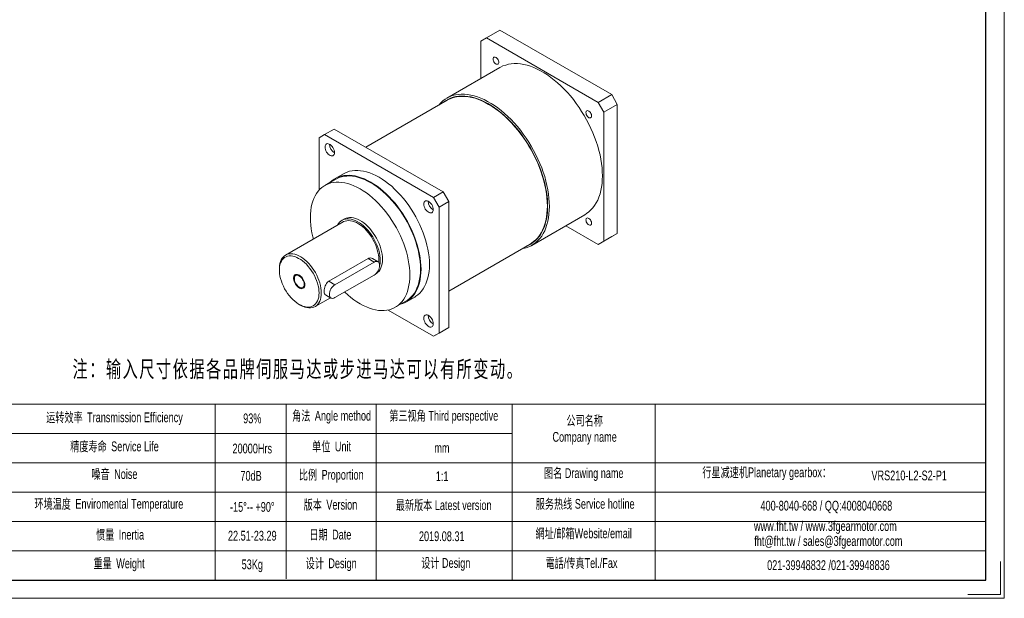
# Model space of a CAD drawing. Header units: millimetres. Extents: x 12714 to 14466, y -561 to 678.
# Tile 2 of 3: x 13345 to 14466, y -561 to 98. Entities that reach past the tile are written whole.
import ezdxf

# ---------------------------------------------------------------- set-up
doc = ezdxf.new("R2010")
doc.units = ezdxf.units.MM
doc.layers.get('0').update_dxf_attribs({"lineweight": 0})
doc.layers.add('SLD-0', color=7, linetype='Continuous', lineweight=18)
doc.layers.add('图框_外框线', color=7, linetype='Continuous', lineweight=18)
doc.styles.add('标准', font='arial.ttf', dxfattribs={"width": 0.667})

msp = doc.modelspace()

# ---------------------------------------------------------------- linework, layer by layer
at = {"color": 7, "linetype": 'Continuous', "lineweight": 15}
for p, q in [((13891.7, 85.9), (13876.4, 77.1)), ((13891.7, 85.9), (14019, 12.5)), ((13876.4, 77.1), (13870, 73.4)), ((13870, 30.8), (13870, 73.4)), ((13876.4, 77.1), (14003.7, 3.6)), ((13891.7, 43.3), (13831.3, 8.5)), ((14003.7, 3.6), (14019, 12.5)), ((14019, 12.5), (14025.3, 1.4)), ((13831.7, 6.1), (13738.9, -47.4)), ((14010, -7.4), (14003.7, 3.6)), ((14025.3, 1.4), (14010, -7.4)), ((14025.3, 1.4), (14025.3, -145.5)), ((14010, -7.4), (14010, -154.4)), ((13692.2, -32.9), (13685.8, -36.6)), ((13703, -26.7), (13692.2, -32.9)), ((13692.2, -32.9), (13816.3, -104.5)), ((13703, -26.7), (13827.1, -98.3)), ((13685.8, -96.3), (13685.8, -36.6)), ((13713.7, -77.6), (13704.2, -83.1)), ((13704.6, -83.9), (13692.5, -90.9)), ((13816.3, -104.5), (13827.1, -98.3)), ((13827.1, -98.3), (13833.4, -109.3)), ((13822.6, -115.6), (13816.3, -104.5)), ((13833.4, -109.3), (13822.6, -115.6)), ((13833.4, -109.3), (13833.4, -252.6)), ((13822.6, -115.6), (13822.6, -258.9)), ((13713.2, -132.5), (13647.6, -170.3)), ((13714.6, -129), (13712, -130.5)), ((13928.1, -159.1), (13988.4, -124.2)), ((14003.7, -158), (13966.8, -136.7)), ((14010, -154.4), (14025.3, -145.5)), ((14025.3, -145.5), (14019, -149.2)), ((14019, -149.2), (14003.7, -158)), ((14003.7, -158), (14010, -154.4)), ((13833.4, -211.1), (13926.2, -157.6)), ((13741.6, -174.2), (13697, -199.9)), ((13748.5, -178.2), (13703.9, -203.9)), ((13748.5, -178.2), (13741.6, -174.2)), ((13753, -177.8), (13746.5, -174)), ((13640.6, -185.8), (13640.6, -187.2)), ((13703.9, -203.9), (13697, -199.9)), ((13703.9, -218.6), (13748.5, -192.9)), ((13750.3, -191.5), (13750.6, -191.4)), ((13681.4, -228.8), (13698.8, -218.7)), ((13693, -215.3), (13699.4, -219.1)), ((13772.6, -229.6), (13784.7, -222.6)), ((13785.2, -223.4), (13794.7, -217.9)), ((13663.2, -226.4), (13664.5, -227.1)), ((13816.3, -262.6), (13764.5, -232.7)), ((13827.1, -256.3), (13816.3, -262.6)), ((13822.6, -258.9), (13833.4, -252.6)), ((13833.4, -252.6), (13827.1, -256.3)), ((13816.3, -262.6), (13822.6, -258.9))]:
    msp.add_line(p, q, dxfattribs=at)
for points in [[(13883.9, 53), (13884, 53.9), (13884.4, 54.7), (13884.9, 55.1), (13885.7, 55.3), (13886.5, 55.2), (13887.4, 54.7), (13888.3, 54), (13889, 53.1), (13889.7, 52), (13890.1, 50.9), (13890.4, 49.8), (13890.4, 48.8), (13890.1, 47.9), (13889.7, 47.3), (13889, 47), (13888.3, 47), (13887.4, 47.3), (13886.5, 47.8), (13885.7, 48.7), (13884.9, 49.7), (13884.4, 50.8), (13884, 51.9), (13883.9, 53)], [(13891.7, 43.3), (13892.4, 43.7), (13895.2, 45.1), (13898.3, 46.2), (13901.4, 47.1), (13904.7, 47.6), (13908.1, 47.8), (13911.6, 47.8), (13915.2, 47.5), (13918.9, 46.9), (13922.6, 46), (13926.5, 44.8), (13930.3, 43.4), (13934.2, 41.6), (13938.1, 39.6), (13942, 37.4), (13945.9, 34.9), (13949.8, 32.1), (13953.6, 29.1), (13957.4, 25.9), (13961.2, 22.5), (13964.9, 18.8), (13968.5, 15), (13972, 11), (13975.4, 6.8), (13978.7, 2.5), (13981.8, -2), (13984.8, -6.6), (13987.7, -11.3), (13990.4, -16.1), (13993, -21), (13995.4, -26), (13997.6, -31), (13999.6, -36), (14001.4, -41), (14003.1, -46.1), (14004.5, -51.1), (14005.7, -56.1), (14006.7, -61), (14007.5, -65.9), (14008, -70.7), (14008.3, -75.4), (14008.5, -79.9), (14008.3, -84.4), (14008, -88.7), (14007.5, -92.8), (14006.7, -96.8), (14005.7, -100.6), (14004.5, -104.2), (14003.1, -107.6), (14001.4, -110.8), (13999.6, -113.7), (13997.6, -116.4), (13995.4, -118.8), (13993, -121), (13990.4, -123), (13988.4, -124.2)], [(13822.1, 0.6), (13822.1, 0.6), (13824.3, 3.1), (13826.7, 5.3), (13829.3, 7.2), (13832, 8.9), (13834.9, 10.3), (13837.9, 11.4), (13841.1, 12.2), (13844.4, 12.7), (13847.8, 13), (13851.3, 13), (13854.9, 12.6), (13858.5, 12), (13862.3, 11.1), (13866.1, 10), (13869.9, 8.5), (13873.8, 6.8), (13877.7, 4.8), (13881.6, 2.5), (13885.5, 0), (13889.4, -2.7), (13893.3, -5.7), (13897.1, -8.9), (13900.8, -12.4), (13904.5, -16), (13908.1, -19.8), (13911.6, -23.9), (13915, -28), (13918.3, -32.4), (13921.5, -36.9), (13924.5, -41.5), (13927.4, -46.2), (13930.1, -51), (13932.6, -55.9), (13935, -60.8), (13937.2, -65.8), (13939.3, -70.8), (13941.1, -75.9), (13942.7, -80.9), (13944.1, -85.9), (13945.3, -90.9), (13946.3, -95.9), (13947.1, -100.7), (13947.6, -105.5), (13948, -110.2), (13948.1, -114.8), (13948, -119.2), (13947.6, -123.5), (13947.1, -127.7), (13946.3, -131.7), (13945.3, -135.4), (13944.1, -139), (13942.7, -142.4), (13941.1, -145.6), (13939.3, -148.5), (13937.2, -151.2), (13935, -153.7), (13932.6, -155.9), (13930.1, -157.8), (13927.4, -159.5), (13924.5, -160.9), (13921.5, -162), (13918.3, -162.8), (13916.6, -163.1)], [(13921.6, -160.2), (13924, -159.2), (13926.8, -157.8), (13929.4, -156), (13931.9, -154), (13934.2, -151.7), (13936.3, -149.2), (13938.2, -146.4), (13939.9, -143.4), (13941.4, -140.2), (13942.7, -136.7), (13943.8, -133.1), (13944.7, -129.2), (13945.4, -125.2), (13945.8, -121), (13946.1, -116.7), (13946.1, -112.2), (13945.8, -107.6), (13945.4, -102.9), (13944.7, -98.2), (13943.8, -93.3), (13942.7, -88.4), (13941.4, -83.4), (13939.9, -78.4), (13938.2, -73.4), (13936.3, -68.4), (13934.2, -63.5), (13931.9, -58.6), (13929.4, -53.7), (13926.8, -48.9), (13924, -44.2), (13921, -39.6), (13917.9, -35.1), (13914.7, -30.8), (13911.4, -26.6), (13908, -22.5), (13904.4, -18.7), (13900.8, -15), (13897.1, -11.6), (13893.3, -8.3), (13889.5, -5.3), (13885.7, -2.5), (13881.8, 0.1), (13878, 2.4), (13874.1, 4.4), (13870.3, 6.2), (13866.4, 7.7), (13862.7, 8.9), (13858.9, 9.8), (13855.3, 10.5), (13851.7, 10.9), (13848.2, 10.9), (13844.8, 10.7), (13841.5, 10.3), (13838.4, 9.5), (13835.4, 8.4), (13832.5, 7.1), (13829.8, 5.5), (13827.2, 3.6), (13827.1, 3.5)], [(13831.7, 6.1), (13833.1, 6.9), (13836, 8.2), (13839, 9.2), (13842.2, 9.9), (13845.5, 10.4), (13849, 10.5), (13852.5, 10.4), (13856.1, 10), (13859.8, 9.3), (13863.5, 8.3), (13867.3, 7), (13871.2, 5.4), (13875.1, 3.6), (13878.9, 1.4), (13882.8, -0.9), (13886.7, -3.6), (13890.5, -6.4), (13894.4, -9.5), (13898.1, -12.9), (13901.8, -16.4), (13905.4, -20.1), (13908.9, -24.1), (13912.4, -28.2), (13915.7, -32.5), (13918.8, -36.9), (13921.9, -41.4), (13924.8, -46.1), (13927.6, -50.8), (13930.1, -55.7), (13932.5, -60.6), (13934.8, -65.6), (13936.8, -70.5), (13938.7, -75.6), (13940.3, -80.6), (13941.7, -85.6), (13943, -90.5), (13944, -95.5), (13944.8, -100.3), (13945.3, -105.1), (13945.7, -109.7), (13945.8, -114.3), (13945.7, -118.7), (13945.3, -123), (13944.8, -127.1), (13944, -131.1), (13943, -134.8), (13941.7, -138.4), (13940.3, -141.7), (13938.7, -144.8), (13936.8, -147.7), (13934.8, -150.4), (13932.5, -152.7), (13930.1, -154.9), (13927.6, -156.7), (13926.2, -157.6)], [(13989.7, -8), (13989.8, -7.1), (13990.1, -6.4), (13990.7, -5.9), (13991.4, -5.7), (13992.3, -5.9), (13993.1, -6.3), (13994, -7), (13994.8, -7.9), (13995.4, -9), (13995.9, -10.1), (13996.1, -11.3), (13996.1, -12.3), (13995.9, -13.1), (13995.4, -13.7), (13994.8, -14.1), (13994, -14.1), (13993.1, -13.8), (13992.3, -13.2), (13991.4, -12.4), (13990.7, -11.4), (13990.1, -10.3), (13989.8, -9.1), (13989.7, -8)], [(13703.4, -53.4), (13703.3, -52.1), (13702.9, -50.6), (13702.3, -49.2), (13701.6, -47.7), (13700.7, -46.5), (13699.6, -45.3), (13698.5, -44.4), (13697.4, -43.8), (13696.3, -43.4), (13695.3, -43.3), (13694.3, -43.6), (13693.6, -44.1), (13693, -44.9), (13692.7, -45.9), (13692.6, -47.2), (13692.7, -48.5), (13693, -50), (13693.6, -51.4), (13694.3, -52.9), (13695.3, -54.2), (13696.3, -55.3), (13697.4, -56.2), (13698.5, -56.8), (13699.6, -57.2), (13700.7, -57.3), (13701.6, -57), (13702.3, -56.5), (13702.9, -55.7), (13703.3, -54.7), (13703.4, -53.4)], [(13713.7, -77.6), (13715, -76.9), (13717.7, -75.7), (13720.5, -74.8), (13723.5, -74.2), (13726.6, -73.8), (13729.8, -73.8), (13733.1, -74.1), (13736.5, -74.6), (13740, -75.4), (13743.5, -76.6), (13747, -78), (13750.6, -79.6), (13754.2, -81.6), (13757.8, -83.8), (13761.4, -86.3), (13764.9, -89), (13768.5, -91.9), (13771.9, -95), (13775.3, -98.4), (13778.6, -102), (13781.8, -105.7), (13784.9, -109.6), (13787.9, -113.7), (13790.7, -117.8), (13793.4, -122.2), (13796, -126.6), (13798.3, -131), (13800.5, -135.6), (13802.6, -140.2), (13804.4, -144.8), (13806, -149.5), (13807.5, -154.1), (13808.7, -158.7), (13809.7, -163.3), (13810.5, -167.8), (13811, -172.2), (13811.4, -176.6), (13811.5, -180.8), (13811.4, -184.9), (13811, -188.8), (13810.5, -192.6), (13809.7, -196.2), (13808.7, -199.6), (13807.5, -202.8), (13806, -205.8), (13804.4, -208.6), (13802.6, -211.1), (13800.5, -213.4), (13798.3, -215.4), (13796, -217.1), (13794.7, -217.9)], [(13789.2, -192.9), (13789.1, -188.7), (13788.8, -184.5), (13788.2, -180.1), (13787.4, -175.6), (13786.4, -171.1), (13785.2, -166.5), (13783.8, -162), (13782.2, -157.4), (13780.4, -152.8), (13778.4, -148.2), (13776.2, -143.7), (13773.9, -139.3), (13771.3, -134.9), (13768.7, -130.7), (13765.9, -126.5), (13762.9, -122.5), (13759.9, -118.7), (13756.7, -115), (13753.4, -111.4), (13750.1, -108.1), (13746.7, -105), (13743.2, -102.1), (13739.7, -99.4), (13736.1, -97), (13732.6, -94.8), (13729, -92.9), (13725.5, -91.2), (13722, -89.8), (13718.5, -88.7), (13715.1, -87.9), (13711.7, -87.4), (13708.5, -87.1), (13705.3, -87.2), (13702.2, -87.5), (13699.3, -88.1), (13696.5, -89), (13693.8, -90.2), (13691.3, -91.6), (13688.9, -93.3), (13686.8, -95.3), (13684.8, -97.6), (13682.9, -100.1), (13681.3, -102.8), (13679.9, -105.7), (13678.7, -108.9), (13677.7, -112.3), (13676.9, -115.8), (13676.4, -119.6), (13676, -123.5), (13675.9, -127.5), (13676, -131.7), (13676.4, -136), (13676.9, -140.4), (13677.7, -144.8), (13678.7, -149.3), (13679.4, -152)], [(13698.6, -87.3), (13700.5, -85.6), (13702.9, -83.9), (13705.5, -82.4), (13708.2, -81.2), (13711, -80.3), (13714, -79.7), (13717.1, -79.4), (13720.3, -79.3), (13723.6, -79.6), (13727, -80.1), (13730.4, -81), (13733.9, -82.1), (13737.5, -83.5), (13741.1, -85.2), (13744.7, -87.1), (13748.3, -89.3), (13751.8, -91.8), (13755.4, -94.5), (13758.9, -97.4), (13762.4, -100.6), (13765.8, -103.9), (13769.1, -107.5), (13772.3, -111.2), (13775.4, -115.1), (13778.3, -119.2), (13781.2, -123.4), (13783.9, -127.7), (13786.4, -132.1), (13788.8, -136.6), (13791, -141.1), (13793, -145.7), (13794.9, -150.4), (13796.5, -155), (13797.9, -159.6), (13799.1, -164.2), (13800.1, -168.8), (13800.9, -173.3), (13801.5, -177.8), (13801.8, -182.1), (13801.9, -186.3), (13801.8, -190.4), (13801.5, -194.3), (13800.9, -198.1), (13800.1, -201.7), (13799.1, -205.1), (13797.9, -208.3), (13796.5, -211.3), (13794.9, -214.1), (13793, -216.6), (13791, -218.9), (13788.8, -220.9), (13786.4, -222.6), (13783.9, -224.1), (13781.2, -225.3), (13778.7, -226.1)], [(13784.7, -222.6), (13786, -221.8), (13788.3, -220.1), (13790.5, -218.1), (13792.5, -215.9), (13794.3, -213.4), (13795.9, -210.7), (13797.3, -207.7), (13798.5, -204.5), (13799.5, -201.2), (13800.3, -197.6), (13800.9, -193.9), (13801.2, -190), (13801.3, -185.9), (13801.2, -181.8), (13800.9, -177.5), (13800.3, -173.1), (13799.5, -168.6), (13798.5, -164.1), (13797.3, -159.6), (13795.9, -155), (13794.3, -150.4), (13792.5, -145.8), (13790.5, -141.2), (13788.3, -136.7), (13786, -132.3), (13783.4, -127.9), (13780.8, -123.7), (13778, -119.5), (13775, -115.5), (13772, -111.7), (13768.8, -108), (13765.5, -104.5), (13762.2, -101.1), (13758.8, -98), (13755.3, -95.1), (13751.8, -92.4), (13748.2, -90), (13744.7, -87.8), (13741.1, -85.9), (13737.6, -84.3), (13734.1, -82.9), (13730.6, -81.8), (13727.2, -80.9), (13723.8, -80.4), (13720.6, -80.1), (13717.4, -80.2), (13714.3, -80.5), (13711.4, -81.1), (13708.6, -82), (13705.9, -83.2), (13704.6, -83.9)], [(13805.1, -112.1), (13805.2, -113.5), (13805.5, -114.9), (13806.1, -116.4), (13806.8, -117.8), (13807.8, -119.1), (13808.8, -120.2), (13809.9, -121.1), (13811, -121.8), (13812.1, -122.2), (13813.2, -122.2), (13814.1, -122), (13814.8, -121.4), (13815.4, -120.6), (13815.8, -119.6), (13815.9, -118.4), (13815.8, -117), (13815.4, -115.6), (13814.8, -114.1), (13814.1, -112.7), (13813.2, -111.4), (13812.1, -110.3), (13811, -109.4), (13809.9, -108.7), (13808.8, -108.3), (13807.8, -108.3), (13806.8, -108.5), (13806.1, -109), (13805.5, -109.9), (13805.2, -110.9), (13805.1, -112.1)], [(13755.5, -176.4), (13755.4, -173.6), (13755, -170.6), (13754.5, -167.6), (13753.7, -164.6), (13752.7, -161.5), (13751.6, -158.4), (13750.2, -155.4), (13748.7, -152.4), (13746.9, -149.5), (13745.1, -146.7), (13743.1, -144), (13741, -141.5), (13738.8, -139.2), (13736.5, -137), (13734.2, -135.1), (13731.8, -133.4), (13729.4, -132), (13727.1, -130.8), (13724.7, -129.9), (13722.4, -129.2), (13720.1, -128.9), (13718, -128.8), (13715.9, -129.1), (13714, -129.6), (13712.2, -130.4), (13710.6, -131.5), (13709.2, -132.8), (13707.9, -134.4), (13706.9, -136.1)], [(13753.9, -175.5), (13753.8, -172.7), (13753.4, -169.9), (13752.9, -167), (13752.1, -164.1), (13751.2, -161.1), (13750, -158.1), (13748.6, -155.2), (13747.1, -152.3), (13745.4, -149.5), (13743.6, -146.8), (13741.6, -144.3), (13739.6, -141.9), (13737.4, -139.7), (13735.2, -137.8), (13732.9, -136), (13730.6, -134.5), (13728.3, -133.2), (13726, -132.2), (13723.8, -131.5), (13721.6, -131), (13719.5, -130.9), (13717.4, -131), (13715.5, -131.4), (13713.8, -132.1), (13713.2, -132.5)], [(13758, -174.9), (13757.9, -172.1), (13757.6, -169.2), (13757, -166.2), (13756.3, -163.1), (13755.3, -160), (13754.1, -157), (13752.7, -153.9), (13751.2, -150.9), (13749.5, -148), (13747.6, -145.2), (13745.6, -142.5), (13743.5, -140), (13741.3, -137.7), (13739.1, -135.5), (13736.7, -133.6), (13734.4, -131.9), (13732, -130.5), (13729.6, -129.3), (13727.2, -128.4), (13724.9, -127.8), (13722.7, -127.4), (13720.5, -127.4), (13718.5, -127.6), (13716.6, -128.1), (13714.8, -128.9), (13714.6, -129)], [(13989.7, -130.2), (13989.8, -129.2), (13990.1, -128.5), (13990.7, -128), (13991.4, -127.8), (13992.3, -128), (13993.1, -128.4), (13994, -129.1), (13994.8, -130.1), (13995.4, -131.1), (13995.9, -132.3), (13996.1, -133.4), (13996.1, -134.4), (13995.9, -135.2), (13995.4, -135.9), (13994.8, -136.2), (13994, -136.2), (13993.1, -135.9), (13992.3, -135.3), (13991.4, -134.5), (13990.7, -133.5), (13990.1, -132.4), (13989.8, -131.2), (13989.7, -130.2)], [(13640.6, -185.8), (13640.6, -184.4), (13640.9, -181.9), (13641.3, -179.6), (13642, -177.4), (13642.8, -175.4), (13643.9, -173.7), (13645.2, -172.2), (13646.6, -170.9), (13648.2, -170), (13650, -169.3), (13651.9, -168.9), (13653.9, -168.7), (13656, -168.9), (13658.2, -169.3), (13660.5, -170), (13662.8, -171), (13665.1, -172.3), (13667.4, -173.8), (13669.6, -175.6), (13671.9, -177.6), (13674, -179.8), (13676.1, -182.1), (13678, -184.7), (13679.9, -187.4), (13681.6, -190.1), (13683.1, -193), (13684.4, -196), (13685.6, -198.9), (13686.6, -201.9), (13687.3, -204.9), (13687.9, -207.8), (13688.2, -210.6), (13688.3, -213.3)], [(13685.8, -213.3), (13685.7, -210.6), (13685.4, -207.9), (13684.8, -205), (13684, -202.2), (13683, -199.2), (13681.9, -196.3), (13680.5, -193.5), (13679, -190.7), (13677.3, -188), (13675.5, -185.4), (13673.5, -183), (13671.5, -180.7), (13669.3, -178.7), (13667.1, -176.8), (13664.9, -175.2), (13662.6, -173.9), (13660.4, -172.8), (13658.2, -171.9), (13656, -171.4), (13653.9, -171.1), (13651.9, -171.2), (13650, -171.5), (13648.3, -172.1), (13646.6, -173), (13645.2, -174.1), (13643.9, -175.5), (13642.9, -177.2), (13642, -179.1), (13641.3, -181.2), (13640.9, -183.5), (13640.6, -185.9), (13640.6, -188.5), (13640.9, -191.3), (13641.3, -194.1), (13642, -196.9), (13642.9, -199.8), (13643.9, -202.7), (13645.2, -205.6), (13646.6, -208.5), (13648.3, -211.2), (13650, -213.8), (13651.9, -216.3), (13653.9, -218.7), (13656, -220.8), (13658.2, -222.8), (13660.4, -224.5), (13662.6, -226), (13664.9, -227.3), (13667.1, -228.2), (13669.3, -228.9), (13671.5, -229.3), (13673.5, -229.4), (13675.5, -229.3), (13677.3, -228.8), (13679, -228), (13680.5, -227), (13681.9, -225.7), (13683, -224.2), (13684, -222.4), (13684.8, -220.4), (13685.4, -218.2), (13685.7, -215.8), (13685.8, -213.3)], [(13748.5, -192.9), (13749.7, -192.1), (13750.9, -191), (13752, -189.6), (13753, -188.2), (13753.8, -186.6), (13754.4, -185), (13754.7, -183.4), (13754.8, -181.9), (13754.7, -180.5), (13754.4, -179.4), (13753.8, -178.4), (13753, -177.8), (13752, -177.4), (13750.9, -177.4), (13749.7, -177.6), (13748.5, -178.2)], [(13750.6, -191.4), (13751.2, -191), (13752.7, -189.8), (13754.1, -188.3), (13755.3, -186.6), (13756.3, -184.7), (13757, -182.5), (13757.6, -180.1), (13757.9, -177.6), (13758, -174.9)], [(13753.8, -178.4), (13753.8, -178.1), (13753.9, -175.5)], [(13668.8, -203.5), (13668.7, -202.1), (13668.3, -200.7), (13667.8, -199.2), (13667, -197.8), (13666.2, -196.5), (13665.1, -195.4), (13664.1, -194.4), (13662.9, -193.7), (13661.8, -193.2), (13660.8, -193.1), (13659.8, -193.2), (13659, -193.6), (13658.3, -194.3), (13657.9, -195.3), (13657.7, -196.4), (13657.7, -197.7), (13657.9, -199.1), (13658.3, -200.6), (13659, -202), (13659.8, -203.4), (13660.8, -204.6), (13661.8, -205.7), (13662.9, -206.5), (13664.1, -207.1), (13665.1, -207.4), (13666.2, -207.4), (13667, -207.1), (13667.8, -206.6), (13668.3, -205.8), (13668.7, -204.7), (13668.8, -203.5)], [(13715, -212.3), (13715.1, -212.3), (13718.5, -215.4), (13722, -218.3), (13725.5, -221), (13729, -223.4), (13732.6, -225.6), (13736.1, -227.6), (13739.7, -229.2), (13743.2, -230.6), (13746.7, -231.7), (13750.1, -232.5), (13753.4, -233.1), (13756.7, -233.3), (13759.9, -233.3), (13762.9, -233), (13765.9, -232.4), (13768.7, -231.5), (13771.3, -230.3), (13773.9, -228.8), (13776.2, -227.1), (13778.4, -225.1), (13780.4, -222.9), (13782.2, -220.4), (13783.8, -217.7), (13785.2, -214.7), (13786.4, -211.5), (13787.4, -208.2), (13788.2, -204.6), (13788.8, -200.9), (13789.1, -197), (13789.2, -192.9)], [(13703.9, -203.9), (13702.7, -204.8), (13701.5, -205.9), (13700.4, -207.2), (13699.4, -208.7), (13698.6, -210.3), (13698.1, -211.9), (13697.7, -213.5), (13697.6, -215), (13697.7, -216.3), (13698.1, -217.5), (13698.6, -218.4), (13699.4, -219.1), (13700.4, -219.4), (13701.5, -219.5), (13702.7, -219.2), (13703.9, -218.6)], [(13688.3, -213.3), (13688.2, -215.9), (13687.9, -218.3), (13687.3, -220.6), (13686.6, -222.7), (13685.6, -224.5), (13684.4, -226.2), (13683.1, -227.5), (13681.6, -228.6), (13679.9, -229.5), (13678, -230), (13676.1, -230.3), (13674, -230.3), (13671.9, -230), (13669.6, -229.4), (13667.4, -228.5), (13665.1, -227.4), (13664.5, -227.1)], [(13815.9, -248.3), (13815.8, -246.9), (13815.4, -245.5), (13814.8, -244), (13814.1, -242.6), (13813.2, -241.3), (13812.1, -240.2), (13811, -239.3), (13809.9, -238.6), (13808.8, -238.3), (13807.8, -238.2), (13806.8, -238.4), (13806.1, -239), (13805.5, -239.8), (13805.2, -240.8), (13805.1, -242), (13805.2, -243.4), (13805.5, -244.8), (13806.1, -246.3), (13806.8, -247.7), (13807.8, -249), (13808.8, -250.1), (13809.9, -251), (13811, -251.7), (13812.1, -252.1), (13813.2, -252.1), (13814.1, -251.9), (13814.8, -251.4), (13815.4, -250.6), (13815.8, -249.5), (13815.9, -248.3)]]:
    msp.add_lwpolyline(points, dxfattribs=at)
at = {"color": 7, "linetype": 'Continuous', "lineweight": 0}
msp.add_lwpolyline([(13669.6, -203.9), (13669.5, -205.3), (13669.1, -206.4), (13668.6, -207.3), (13667.8, -208), (13666.9, -208.4), (13665.9, -208.5), (13664.7, -208.3), (13663.5, -207.8), (13662.3, -207), (13661.1, -206), (13660, -204.8), (13659, -203.4), (13658.2, -201.9), (13657.6, -200.4), (13657.1, -198.8), (13656.9, -197.3), (13656.9, -195.9), (13657.1, -194.7), (13657.6, -193.6), (13658.2, -192.8), (13659, -192.3), (13660, -192.1), (13661.1, -192.1), (13662.3, -192.5), (13663.5, -193.1), (13664.7, -194), (13665.9, -195.1), (13666.9, -196.4), (13667.8, -197.9), (13668.6, -199.4), (13669.1, -200.9), (13669.5, -202.5), (13669.6, -203.9)], dxfattribs=at)
at = {"color": 7, "linetype": 'Continuous', "lineweight": 15}
for centre, radius, start, end in [((13709.1, -43.9), 11.4, 180.0074, 239.9872), ((13821.6, -108.8), 11.4, 180.0074, 239.9872), ((13727.6, -176.6), 27.9, 347.3658, 0.4791), ((13821.6, -238.7), 11.4, 180.0074, 239.9872)]:
    msp.add_arc(centre, radius, start, end, dxfattribs=at)
for points, knots in [([(13746.5, -174.1), (13745.9, -173.8), (13744.7, -173.3), (13742.9, -173.6), (13741.9, -174.1), (13741.6, -174.2)], [0, 0, 0, 0, 2.010086, 4.247466, 5.162595, 5.162595, 5.162595, 5.162595]), ([(13697, -199.9), (13696.3, -200.4), (13695, -201.4), (13693.4, -203.9), (13692.2, -206.7), (13691.6, -209.6), (13691.5, -212.3), (13691.9, -214.2), (13692.4, -215.2), (13692.9, -215.3), (13693, -215.3)], [0, 0, 0, 0, 2.457045, 4.911933, 7.422391, 9.972242, 12.463229, 14.891908, 17.345378, 17.589098, 17.589098, 17.589098, 17.589098])]:
    msp.add_open_spline(points, degree=3, knots=knots, dxfattribs=at)
at = {"layer": 'SLD-0'}
msp.add_line((13567.4, -339.8), (13567.4, -540.1), dxfattribs=at)
at = {"layer": '图框_外框线'}
for p, q in [((12868.6, -339.8), (14445.1, -339.8)), ((13648.4, -339.8), (13648.4, -538.9)), ((13750.7, -339.8), (13750.7, -540.1)), ((13905.7, -339.8), (13905.7, -540.1)), ((14068.5, -339.8), (14068.5, -540.1)), ((13019.7, -373.2), (13905.7, -373.2)), ((12868.6, -406.6), (14445.1, -406.6)), ((13019.7, -440), (14445.1, -440)), ((13019.7, -473.5), (14445.1, -473.5)), ((13019.7, -506.9), (14445.1, -506.9))]:
    msp.add_line(p, q, dxfattribs=at)
at = {"layer": '图框_外框线', "color": 3}
msp.add_lwpolyline([(12713.8, -560.9), (14466, -560.9), (14466, 678.1), (12713.8, 678.1)], close=True, dxfattribs=at)
at = {"layer": '图框_外框线', "color": 3, "lineweight": 25}
msp.add_lwpolyline([(12818.1, -540.1), (14445.1, -540.1), (14445.1, 657.3), (12818.1, 657.3)], close=True, dxfattribs=at)
at = {"layer": '图框_外框线', "color": 3}
msp.add_lwpolyline([(14461.8, -519.2), (14461.8, -556.7), (14424.3, -556.7)], dxfattribs=at)

# ---------------------------------------------------------------- texts
at = {"layer": 'SLD-0', "color": 1, "insert": (13652.3, -290.4), "char_height": 19, "width": 572.439, "attachment_point": 2, "line_spacing_factor": 1.15057, "style": '标准'}
msp.add_mtext('{\\fSimSun|b1|i0|c0|p34;\\T1.1;  \\fSimSun|b1|i0|c134|p34;注：输入尺寸依据各品牌伺服马达或步进马达可以有所变动。}', dxfattribs=at)
at = {"layer": 'SLD-0', "color": 1, "attachment_point": 2, "style": '标准'}
for s, insert, char_height, width in [('{\\fSimSun|b0|i0|c134|p2;角法 }Angle method ', (13700.1, -347.5), 11.137, 142.434), ('{\\fSimSun|b0|i0|c134|p2;第三视角} Third perspective', (13827.8, -347.5), 11.137, 142.434), ('{\\fSimSun|b0|i0|c134|p2;运转效率 }Transmission Efficiency', (13452.9, -349.3), 11.137, 189.266), ('93%', (13609.8, -350.5), 11.14, 142.434), ('{\\fSimSun|b0|i0|c134|p2;公司名称}\\PCompany name', (13988.2, -353), 11.137, 142.434), ('{\\fSimSun|b0|i0|c134|p2;精度寿命 }Service Life', (13452.9, -382.4), 11.137, 189.266), ('{\\fSimSun|b0|i0|c134|p2;单位 }Unit', (13700.1, -382.5), 11.137, 142.434), ('20000Hrs', (13609.8, -384.8), 11.14, 142.434), ('mm', (13825.7, -384.1), 11.14, 142.434), ('{\\fSimSun|b0|i0|c134|p2;噪音 }Noise', (13452.9, -413.9), 11.137, 189.266), ('{\\fSimSun|b0|i0|c134|p2;比例 }Proportion', (13699.7, -414.7), 11.137, 142.434), ('{\\fSimSun|b0|i0|c134|p2;图名} Drawing name', (13987.2, -412.8), 11.137, 142.434), ('  {\\fSimSun|b0|i0|c134|p2;行星减速机}Planetary gearbox{\\fSimSun|b0|i0|c134|p2;：}', (14192.6, -411.9), 11.137, 205.644), ('70dB', (13608.4, -415.9), 11.14, 142.434), ('1:1', (13826, -416.4), 11.14, 142.434), ('\\pxt5;{\\C256;VRS210-L2-S2-P1}', (14357.7, -415.5), 11.137, 142.434), ('{\\fSimSun|b0|i0|c134|p2;环境温度 }Enviromental Temperature', (13446.5, -447.8), 11.137, 189.266), ('{\\fSimSun|b0|i0|c134|p2;版本 }Version', (13698.8, -448.8), 11.137, 142.434), ('{\\fSimSun|b0|i0|c134|p2;最新版本} Latest version', (13827.7, -449.3), 11.137, 142.434), ('{\\fSimSun|b0|i0|c134|p2;服务热线} Service hotline', (13988.8, -447.8), 11.137, 142.434), ('-15%%D-- +90%%D', (13609.8, -451.3), 11.137, 142.434), ('400-8040-668 / QQ:4008040668', (14263.4, -449.9), 11.137, 248.58), ('{\\fSimSun|b0|i0|c134|p2;惯量 }Inertia', (13459.3, -482.9), 11.137, 189.266), ('{\\fSimSun|b0|i0|c134|p2;日期 }Date', (13698.7, -482.8), 11.137, 142.434), ('{\\fSimSun|b0|i0|c134|p2;網址}/{\\fSimSun|b0|i0|c134|p2;邮箱}Website/email', (13987.1, -481.4), 11.137, 142.434), ('www.fht.tw / www.3fgearmotor.com ', (14262.3, -473.1), 11.137, 187.755), ('22.51-23.29', (13609.8, -484.1), 11.137, 142.434), ('2019.08.31', (13825.5, -484.7), 11.14, 142.434), ('\\pxt12;fht@fht.tw / sales@3fgearmotor.com ', (14265.7, -490.1), 11.137, 236.653), ('{\\fSimSun|b0|i0|c134|p2;重量 }Weight', (13458.1, -515.6), 11.137, 189.266), ('{\\fSimSun|b0|i0|c134|p2;设计 }Design', (13699.6, -515.5), 11.137, 142.434), ('{\\fSimSun|b0|i0|c134|p2;设计} Design', (13830.1, -515.1), 11.137, 142.434), ('{\\fSimSun|b0|i0|c134|p2;電話}/{\\fSimSun|b0|i0|c134|p2;传真}Tel./Fax', (13984.6, -515.2), 11.137, 142.434), ('53Kg', (13609.8, -516.7), 11.14, 142.434), ('021-39948832 /021-39948836 ', (14265.8, -517.6), 11.137, 142.434)]:
    msp.add_mtext(s, dxfattribs=dict(at, insert=insert, char_height=char_height, width=width))

doc.saveas('drawing.dxf')
